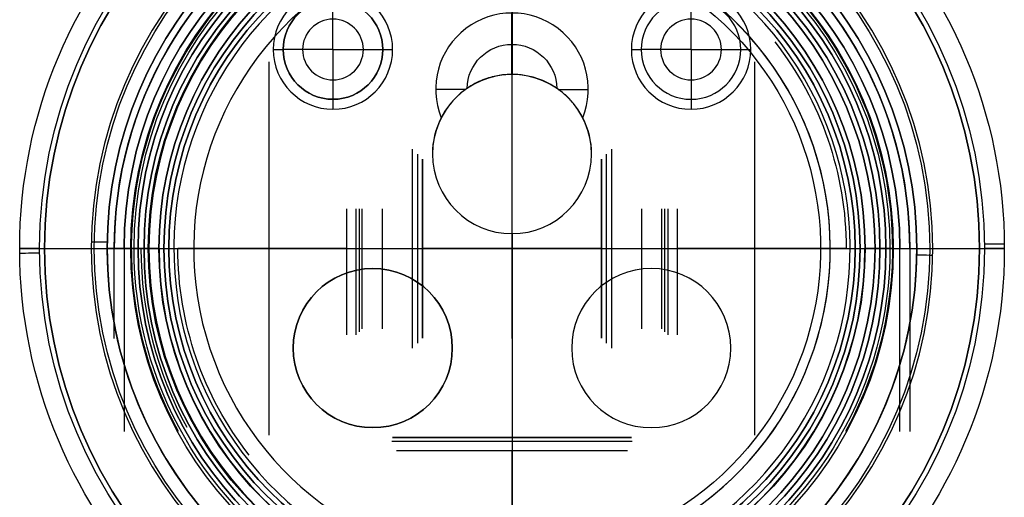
# Model space of a CAD drawing. Header units: centimetres. Extents: x -47.8 to 2.5, y -24.6 to 2.8.
# Tile 17 of 17: x -2.5 to 2.5, y -1.3 to 1.2. Entities that reach past the tile are written whole.
import ezdxf

# ---------------------------------------------------------------- set-up
doc = ezdxf.new("R2010")
doc.units = ezdxf.units.CM
doc.layers.add('Default', color=7, linetype='Continuous', true_color=0x000000)

# ---------------------------------------------------------------- blocks, each defined once
blk = doc.blocks.new('1885_JCZ_AF2')
at = {"layer": 'Default'}
for p, q in [((0, 54.3, 18.8), (0, 54.50000001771, 19.00000001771)), ((0, 54.3, -18.79999999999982), (0, 54.50000001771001, -19.00000001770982)), ((18.8, 54.3), (19.00000001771, 54.50000001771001)), ((0, 54.3, -18.8), (0, 52.87251213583, -18.8)), ((0, 54.3, 18.8), (0, 52.87251213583, 18.8)), ((0, 52.60857197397, 20.35), (0, 5.799999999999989, 20.35)), ((0, 52.60857197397, -20.35), (0, 5.799999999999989, -20.35)), ((0, 51.32748786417, -18.8), (0, 44.07251213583, -18.8)), ((0, 51.32748786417, 18.8), (0, 44.07251213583, 18.8)), ((0, 42.52748786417, -18.8), (0, 39.3, -18.8)), ((0, 42.52748786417, 18.8), (0, 39.3, 18.8)), ((0, 38.25, 17.75), (0, 39.3, 18.8)), ((0, 38.25, -17.75), (0, 39.3, -18.8)), ((0, 38.25, 17.75), (0, 6, 17.75)), ((0, 38.25, -17.75), (0, 6, -17.75)), ((17.75, 6), (-17.75, 6)), ((-9, 5.499999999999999, 7.5), (-9, 6, 7)), ((-9, 5.499999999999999, 12.5), (-9, 6, 13)), ((-7, 0, -9), (-7, 6, -9)), ((-7, 0, -1), (-7, 6, -1)), ((0, 6, 17.75), (0, 6, 8.749999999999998)), ((0, 6, 0.7499999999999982), (0, 6, -17.75)), ((0, 0, 0.75), (0, 5.999999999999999, 0.75)), ((0, 1.854041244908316, 8.75), (0, 5.999999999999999, 8.75)), ((7, 6, -9), (7, -1.332267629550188e-15, -9)), ((7, 6, -1), (7, -1.332267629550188e-15, -1)), ((9, 5.499999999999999, 7.5), (9, 6, 7)), ((9, 5.499999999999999, 12.5), (9, 6, 13)), ((-9, 2, 12.5), (-9, 5.5, 12.5)), ((-9, 2, 7.5), (-9, 5.5, 7.5)), ((9, 5.5, 12.5), (9, 2, 12.5)), ((9, 5.5, 7.5), (9, 2, 7.5)), ((-21.15, 5), (-23.75, 5)), ((0, 5, 23.75), (0, 5, 21.15)), ((0, 5, -21.15), (0, 5, -23.75)), ((23.75, 5), (21.15, 5)), ((0, 4, -24.75), (0, -8.770761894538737e-15, -24.75)), ((0, 4, 24.75), (0, -8.770761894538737e-15, 24.75)), ((-9, 0.4978484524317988, 10), (-9, 2.000000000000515, 7.500000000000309)), ((-9, 0.4978484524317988, 10), (-9, 2.000000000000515, 12.49999999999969)), ((9, 0.4978484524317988, 10), (9, 2.000000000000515, 7.500000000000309)), ((9, 0.4978484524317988, 10), (9, 2.000000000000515, 12.49999999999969)), ((-21, 1.8), (-23.5, 1.8)), ((1.4210854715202e-14, 1.85407687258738, 8.750018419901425), (1.4210854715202e-14, -3.176903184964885e-13, 11.83572051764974)), ((0, 1.8, 21), (0, -6.716849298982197e-15, 21)), ((0, 1.8, -21), (0, -6.716849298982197e-15, -21)), ((-1.77635683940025e-15, 1.8, 23.5), (-1.77635683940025e-15, 1.8, 21)), ((-1.77635683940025e-15, 1.8, -21), (-1.77635683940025e-15, 1.8, -23.5)), ((0, 1.8, 23.5), (0, -6.716849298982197e-15, 23.5)), ((0, 1.8, -23.5), (0, -6.716849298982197e-15, -23.5)), ((23.5, 1.8), (21, 1.8)), ((-2.329262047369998, 0.9051715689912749, 8), (-3.835720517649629, -2.564615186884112e-13, 8)), ((2.329259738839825, 0.9051729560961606, 8), (3.835720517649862, -3.795297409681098e-13, 8)), ((-23.49999999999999, 0), (-24.74999999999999, 0)), ((21, 0), (-21, 0)), ((0, 0, 24.75), (0, 0, 23.5)), ((0, 0, -23.49999999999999), (0, 0, -24.74999999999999)), ((0, 0, 21), (0, 0, 11.8357205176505)), ((0, 0, 0.75), (0, 0, -21)), ((24.75, 0), (23.5, 0))]:
    blk.add_line(p, q, dxfattribs=at)
at = {"layer": 'Default', "extrusion": (-8.090235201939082e-06, 5.603617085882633e-06, 0.9999999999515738)}
blk.add_arc((-18.34999999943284, 52.60857199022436, 0.0004594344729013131), 1.999999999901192, 108.9655755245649, 180.0000005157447, dxfattribs=at)
at = {"layer": 'Default', "extrusion": (0.000163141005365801, 0, 0.9999999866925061)}
blk.add_arc((-18.35, 52.60857199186), 2, 108.9655755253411, 180, dxfattribs=at)
at = {"layer": 'Default', "extrusion": (0, -1, 0)}
for centre, radius, start, end in [((-1.359665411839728e-15, 1.778497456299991e-13, -54.50000001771), 19.00000001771, 179.9999990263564, 1.111739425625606e-06), ((4.16691664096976e-16, -1.058791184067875e-22, -54.50000001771), 19.00000001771, 1.111739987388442e-06, 179.9999990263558), ((0, 0, -53.586256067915), 18.8, 180, 0), ((0, 0, -53.586256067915), 18.8, 0, 180), ((-1.776356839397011e-15, -1.227845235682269e-25, -52.60857197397), 20.35, 2.991005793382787e-10, 180.0000000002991), ((3.239482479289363e-27, -3.877409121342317e-26, -52.60857197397), 20.35, 180.0000000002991, 2.991075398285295e-10), ((-7.069900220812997e-13, 0, -52.1), 19.16500000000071, 180, 0), ((7.069900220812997e-13, 0, -52.1), 19.16500000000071, 7.016709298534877e-15, 180), ((0, 0, -51.32748786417), 18.8, 180, 0), ((-1.77635683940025e-15, 0, -51.32748786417), 18.8, 7.016709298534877e-15, 180), ((0, 0, -47.7), 18.8, 180, 0), ((0, 0, -47.7), 18.8, 0, 180), ((7.105427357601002e-13, 0, -43.3), 19.16500000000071, 7.016709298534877e-15, 180), ((-7.069900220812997e-13, 0, -43.3), 19.16500000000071, 180, 0), ((0, 0, -42.52748786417), 18.8, 180, 0), ((1.77635683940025e-15, 0, -42.52748786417), 18.8, 7.016709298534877e-15, 180), ((0, 0, -40.913743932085), 18.8, 180, 0), ((0, 0, -40.913743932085), 18.8, 0, 180), ((0, 0, -38.25), 17.75, 180, 0), ((0, 0, -29.204285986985), 20.35, 0, 180), ((0, 0, -29.204285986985), 20.35, 180, 0), ((0, 0, -22.125), 17.75, 0, 180), ((0, 0, -22.125), 17.75, 180, 0), ((0, 0, -5), 23.75, 180, 0), ((0, 0, -5), 23.75, 0, 180), ((0, 0, -5), 23.75, 180, 0), ((0, 0, -5), 23.75, 0, 180), ((0, 0, -4), 24.75, 180, 0), ((0, 0, -4), 24.75, 0, 180), ((9, 10, -3.75), 2.5, 0, 180), ((9, 10, -3.75), 2.5, 180, 0), ((7, -5, -2.999999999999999), 4, 180, 0), ((7, -5, -2.999999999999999), 4, 0, 180), ((0, 0, -1.999999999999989), 24.75, 180, 0), ((0, 0, -1.999999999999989), 24.75, 0, 180), ((0, 0, -1.8), 23.5, 7.016709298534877e-15, 180), ((0, 0, -1.8), 23.5, 180, 0), ((0, 0, -1.8), 21, 7.016709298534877e-15, 180), ((0, 0, -1.8), 21, 180, 0), ((0, 0, -0.8999999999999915), 23.5, 0, 180), ((0, 0, -0.8999999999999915), 23.5, 180, 0), ((0, 0, -0.8999999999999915), 21, 0, 180), ((0, 0, -0.8999999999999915), 21, 180, 0), ((1.4210854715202e-14, 8, -0.9461574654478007), 2.261050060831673, 1.212517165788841, 178.7883733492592), ((0, 0), 24.75, 180, 0), ((0, 0), 24.75, 7.016709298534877e-15, 180), ((0, 0), 21, 7.016709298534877e-15, 180), ((0, 0), 21, 180, 0)]:
    blk.add_arc(centre, radius, start, end, dxfattribs=at)
at = {"layer": 'Default', "extrusion": (-0.9999999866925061, 0, 0.000163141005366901)}
blk.add_arc((-52.60857199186, -18.35), 2, 198.9655755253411, 270, dxfattribs=at)
at = {"layer": 'Default', "extrusion": (0.9999999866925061, 0, -0.000163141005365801)}
blk.add_arc((52.60857199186, 18.35), 2, 18.96557552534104, 90, dxfattribs=at)
at = {"layer": 'Default', "extrusion": (-0.000163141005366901, 0, -0.9999999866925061)}
blk.add_arc((-18.35, 52.60857199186), 2, 108.9655755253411, 180, dxfattribs=at)
at = {"layer": 'Default', "extrusion": (7.57798364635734e-06, 5.603617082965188e-06, -0.9999999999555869)}
blk.add_arc((-18.34999999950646, 52.60857199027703, 0.0004490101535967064), 1.999999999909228, 108.9655755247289, 180.00000051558, dxfattribs=at)
at = {"layer": 'Default', "extrusion": (0, 1, 0)}
for centre, radius, start, end in [((0, 0, 54.3), 18.8, 7.016709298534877e-15, 180), ((0, 0, 54.3), 18.8, 180, 0), ((0, 0, 52.87251213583), 18.8, 180, 0), ((-1.77635683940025e-15, 0, 52.87251213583), 18.8, 7.016709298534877e-15, 180), ((0, 0, 44.07251213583), 18.8, 180, 0), ((-1.77635683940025e-15, 0, 44.07251213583), 18.8, 7.016709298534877e-15, 180), ((0, 0, 39.3), 18.8, 180, 0), ((0, 0, 39.3), 18.8, 0, 180), ((0, 0, 38.25), 17.75, 7.016709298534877e-15, 180), ((0, 0, 6), 17.75, 0, 180), ((0, 0, 6), 17.75, 180, 0), ((9, 10, 6), 3, 180, 0), ((9, 10, 6), 3, 0, 180), ((7, -5, 6), 4, 180, 0), ((7, -5, 6), 4, 0, 180), ((0, 4.75, 6), 4, 180, 0), ((0, 4.75, 6), 4, 0, 180), ((-7, -5, 6), 4, 180, 0), ((-7, -5, 6), 4, 1.272221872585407e-14, 180), ((-9, 10, 6), 3, 180, 0), ((-9, 10, 6), 3, 0, 180), ((-2.05218420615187e-54, 7.174648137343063e-43, 5.8), 20.35, 180, 0), ((1.154353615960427e-54, -7.174648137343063e-43, 5.8), 20.35, 7.016709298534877e-15, 180), ((9, 10, 5.5), 2.5, 180, 0), ((9, 10, 5.5), 2.5, 0, 180), ((-9, 10, 5.5), 2.5, 180, 0), ((-9, 10, 5.5), 2.5, 0, 180), ((-3.707785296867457e-53, 0, 5), 21.15, 180, 0), ((4.936400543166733e-53, 0, 5), 21.15, 7.016709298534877e-15, 180), ((9, 10, 3.75), 2.5, 0, 180), ((9, 10, 3.75), 2.5, 180, 0), ((7, -5, 2.999999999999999), 4, 180, 0), ((7, -5, 2.999999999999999), 4, 0, 180), ((0, 4.75, 3), 4, 180, 0), ((0, 4.75, 3), 4, 0, 180), ((9, 10, 2), 2.5, 0, 180), ((9, 10, 2), 2.5, 180, 0), ((-9, 10, 2), 2.5, 0, 180), ((-9, 10, 2), 2.5, 180, 0), ((9, 10, 1.415004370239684), 1.52640377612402, 180, 0), ((9, 10, 1.415004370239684), 1.52640377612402, 0, 180), ((-9, 10, 1.415004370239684), 1.52640377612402, 180, 0), ((-9, 10, 1.415004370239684), 1.52640377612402, 0, 180), ((7, -5), 4, 180, 0), ((7, -5), 4, 0, 180), ((-2.001427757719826e-13, 8.000000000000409), 3.83572051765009, 338.1597969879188, 201.8402030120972), ((0, 4.75), 4, 180, 0), ((-6.03161964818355e-12, 4.74999999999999), 4.000000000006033, 1.399444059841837e-13, 27.11381519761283), ((-7, -5), 4, 180, 0), ((-7, -5), 4, 1.272221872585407e-14, 180), ((1.84430248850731e-12, 4.750000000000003), 4.000000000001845, 152.8861848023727, 180), ((0, 0), 23.5, 0, 180), ((0, 0), 23.5, 180, 0)]:
    blk.add_arc(centre, radius, start, end, dxfattribs=at)
at = {"layer": 'Default'}
for centre, radius, start, end in [((-18.16499999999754, 52.1), 1.000000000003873, 129.4199844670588, 180), ((-18.16499999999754, 52.1), 1.000000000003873, 180, 230.5800155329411), ((-18.16499999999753, 43.3), 1.000000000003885, 129.419984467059, 180), ((18.16499999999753, 43.3), 1.00000000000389, 359.9999999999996, 50.58001553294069), ((-18.16499999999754, 43.29999999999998), 1.000000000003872, 179.9999999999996, 230.5800155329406), ((18.16499999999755, 43.3), 1.000000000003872, 309.4199844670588, 0)]:
    blk.add_arc(centre, radius, start, end, dxfattribs=at)
at = {"layer": 'Default', "extrusion": (-1, 0, 0)}
for centre, start, end in [((-52.1, -18.165), 219.4199844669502, 270), ((-52.1, -18.165), 270, 320.5800155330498), ((-43.3, -18.165), 219.4199844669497, 270), ((-43.3, -18.165), 270, 320.5800155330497)]:
    blk.add_arc(centre, 1, start, end, dxfattribs=at)
at = {"layer": 'Default', "extrusion": (1, 0, 0)}
for centre, start, end in [((52.1, 18.165), 39.41998446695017, 90), ((52.1, 18.165), 90, 140.5800155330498), ((43.3, 18.165), 39.41998446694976, 90), ((43.3, 18.165), 90, 140.5800155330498)]:
    blk.add_arc(centre, 1, start, end, dxfattribs=at)
at = {"layer": 'Default', "extrusion": (0, 0, -1)}
for centre, radius, start, end in [((-18.16499999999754, 52.1), 1.000000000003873, 129.4199844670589, 180), ((-18.16499999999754, 52.1), 1.000000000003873, 180, 230.5800155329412), ((21.15, 5.799999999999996), 0.7999999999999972, 179.9999999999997, 270), ((-21.15, 5.799999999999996), 0.7999999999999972, 270, 2.544443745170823e-13), ((23.75, 4), 1, 0, 90), ((-23.75, 4), 1, 90, 180)]:
    blk.add_arc(centre, radius, start, end, dxfattribs=at)
at = {"layer": 'Default', "extrusion": (-0.01627420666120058, 0, 0.9998675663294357)}
blk.add_arc((-5.8, -21.15), 0.8, 0, 90, dxfattribs=at)
at = {"layer": 'Default', "extrusion": (0.9998675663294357, 0, 0.01627420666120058)}
blk.add_arc((5.8, 21.15), 0.8, 180, 270, dxfattribs=at)
at = {"layer": 'Default', "extrusion": (-0.9998675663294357, 0, -0.01627420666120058)}
blk.add_arc((-5.8, -21.15), 0.8, 0, 90, dxfattribs=at)
at = {"layer": 'Default', "extrusion": (0.01627420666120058, 0, -0.9998675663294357)}
blk.add_arc((5.8, 21.15), 0.8, 180, 270, dxfattribs=at)
at = {"layer": 'Default', "extrusion": (0.009874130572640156, 0, 0.9999512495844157)}
blk.add_arc((-23.75, 4), 1, 89.9999999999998, 180, dxfattribs=at)
at = {"layer": 'Default', "extrusion": (-0.9999512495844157, 0, 0.009874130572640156)}
blk.add_arc((-4, -23.75), 1, 179.9999999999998, 270, dxfattribs=at)
at = {"layer": 'Default', "extrusion": (0.9999512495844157, 0, -0.009874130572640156)}
blk.add_arc((4, 23.75), 1, 359.9999999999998, 90, dxfattribs=at)
at = {"layer": 'Default', "extrusion": (-0.009874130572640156, 0, -0.9999512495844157)}
blk.add_arc((-23.75, 4), 1, 89.9999999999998, 180, dxfattribs=at)
at = {"layer": 'Default'}
for points, degree in [([(-19.00000001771, 54.50000001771, 3.228726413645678e-07), (-18.900000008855, 54.400000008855, 1.614363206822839e-07), (-18.8, 54.3)], 2), ([(18.8, 54.3), (18.900000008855, 54.400000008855, 1.843334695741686e-07), (19.00000001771, 54.50000001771, 3.686669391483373e-07)], 2), ([(-18.8, 52.87251213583), (-18.8, 53.586256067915), (-18.8, 54.3)], 2), ([(18.8, 54.3), (18.8, 53.586256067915), (18.8, 52.87251213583)], 2), ([(-20.35, 52.60857197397), (-20.35, 29.204285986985), (-20.35, 5.8)], 2), ([(20.35, 5.8), (20.35, 29.204285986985), (20.35, 52.60857197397)], 2), ([(-18.8, 44.07251213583), (-18.8, 47.7), (-18.8, 51.32748786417)], 2), ([(18.8, 51.32748786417), (18.8, 47.7), (18.8, 44.07251213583)], 2), ([(-18.8, 39.3), (-18.8, 40.913743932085), (-18.8, 42.52748786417)], 2), ([(18.8, 42.52748786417), (18.8, 40.913743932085), (18.8, 39.3)], 2), ([(-18.8, 39.3), (-18.275, 38.775), (-17.75, 38.25)], 2), ([(17.75, 38.25), (18.275, 38.775), (18.8, 39.3)], 2), ([(-17.75, 38.25), (-17.75, 22.125), (-17.75, 6)], 2), ([(17.75, 6), (17.75, 22.125), (17.75, 38.25)], 2), ([(-11.5, 5.5, 10), (-11.75, 5.75, 10), (-12, 6, 10)], 2), ([(-11, 0, -5), (-11, 3, -5), (-11, 6, -5)], 2), ([(-6, 6, 10), (-6.25, 5.75, 10), (-6.5, 5.5, 10)], 2), ([(-4, 0, 4.75), (-4, 3, 4.75), (-4, 6, 4.75)], 2), ([(-3, 6, -5), (-3, 3, -5), (-3, 0, -5)], 2), ([(3, 0, -5), (3, 3, -5), (3, 6, -5)], 2), ([(4, 6, 4.75), (4, 3, 4.75), (4, 0, 4.75)], 2), ([(6.5, 5.5, 10), (6.25, 5.75, 10), (6, 6, 10)], 2), ([(11, 6, -5), (11, 3, -5), (11, 0, -5)], 2), ([(12, 6, 10), (11.75, 5.75, 10), (11.5, 5.5, 10)], 2), ([(-11.5, 5.5, 10), (-11.5, 3.75, 10), (-11.5, 2, 10)], 2), ([(-6.5, 2, 10), (-6.5, 3.75, 10), (-6.5, 5.5, 10)], 2), ([(6.5, 5.5, 10), (6.5, 3.75, 10), (6.5, 2, 10)], 2), ([(11.5, 2, 10), (11.5, 3.75, 10), (11.5, 5.5, 10)], 2), ([(-24.75, 0), (-24.75, 2), (-24.75, 4)], 2), ([(24.75, 4), (24.75, 1.999999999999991), (24.75, -1.875735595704e-14)], 2), ([(-9, 0.4978484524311, 10), (-10.25, 1.24892422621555, 10), (-11.5, 2, 10)], 2), ([(-9, 0.4978484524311, 10), (-7.75, 1.24892422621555, 10), (-6.5, 2, 10)], 2), ([(9, 0.4978484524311, 10), (7.75, 1.24892422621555, 10), (6.5, 2, 10)], 2), ([(9, 0.4978484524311, 10), (10.25, 1.24892422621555, 10), (11.5, 2, 10)], 2), ([(-23.5, 1.8), (-23.5, 0.9), (-23.5, 0)], 2), ([(-21, 1.8), (-21, 0.9), (-21, 0)], 2), ([(-3.560411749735, 0, 6.573038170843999), (-3.449074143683, 0.1107022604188, 6.790481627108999), (-3.198704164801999, 0.3256705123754, 7.181046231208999), (-2.788093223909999, 0.6195490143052, 7.637547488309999), (-2.365592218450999, 0.8872088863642, 7.989477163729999), (-1.947680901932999, 1.128433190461, 8.254291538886), (-1.543249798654, 1.343482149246, 8.448550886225), (-1.157330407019, 1.53092632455, 8.585608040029), (-0.7913092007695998, 1.686882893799, 8.676480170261), (-0.4511848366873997, 1.799846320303, 8.728915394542), (-0.1402145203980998, 1.857592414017, 8.751366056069), (0.1617297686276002, 1.855359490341, 8.750552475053), (0.4722349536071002, 1.793982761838, 8.72645067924), (0.8109573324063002, 1.679152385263, 8.672431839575), (1.175280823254, 1.522602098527, 8.580092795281), (1.558975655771, 1.335411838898, 8.441890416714), (1.961304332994, 1.120840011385, 8.246608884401), (2.37648329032, 0.8805851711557, 7.981376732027), (2.795685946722, 0.6143653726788, 7.629931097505), (3.201913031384, 0.3230155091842, 7.176331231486), (3.449991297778, 0.1097903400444, 6.788690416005), (3.560411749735, 0, 6.573038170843)], 3), ([(21, -1.310063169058e-14), (21, 0.8999999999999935), (21, 1.8)], 2), ([(23.5, -1.328133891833e-14), (23.5, 0.8999999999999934), (23.5, 1.8)], 2)]:
    blk.add_open_spline(points, degree=degree, dxfattribs=at)
blk = doc.blocks.new('1891CRO123')
at = {"layer": 'Default'}
blk.add_line((-9.5, 13.21723175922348, -5.240782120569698), (-9.5, 13.21723175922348, 5.240782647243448), dxfattribs=at)
at = {"layer": 'Default', "extrusion": (-1, 0, 0)}
for centre, radius, start, end in [((16.6103427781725, -2.373528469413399e-11, 9.7), 30.48448447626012, 168.5728835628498, 191.4271164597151), ((16.61034408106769, 2.633368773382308e-07, 9.5), 30.28448580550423, 168.5728845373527, 191.4271164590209), ((16.61034277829, 0, 9.5), 29.37745187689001, 168.2151402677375, 191.7849112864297), ((16.61034277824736, -8.809821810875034e-13, 10.16343468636), 28.43579175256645, 168.2150881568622, 191.784911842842)]:
    blk.add_arc(centre, radius, start, end, dxfattribs=at)
at = {"layer": 'Default', "extrusion": (1, 0, 0)}
blk.add_arc((-16.61037471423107, -6.663018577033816e-06, -9.500000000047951), 29.37748450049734, 348.2151141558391, 11.78491184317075, dxfattribs=at)
at = {"layer": 'Default', "extrusion": (0, 0, -1)}
blk.add_arc((0, -16.61034277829), 30.19751077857, 59.08656606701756, 70.3322479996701, dxfattribs=at)
at = {"layer": 'Default', "extrusion": (0, -1, 0)}
for centre, radius, start, end in [((-1.427410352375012e-55, 0, -9.650515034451), 18.28571428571, 180, 0), ((0, 0, -9.240189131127), 18.5, 180, 0), ((-5.86608539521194e-11, -4.544187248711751e-11, -9.297444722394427), 15.51374242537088, 34.16204702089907, 180.300372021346), ((-2.133727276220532e-55, 0, -7.790189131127), 17.25, 180, 0), ((0, 0, -7.140189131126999), 17.25, 0, 180), ((0, 0, -7.140189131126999), 17.25, 180, 0), ((0, 0, -5.990189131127), 18.5, 180, 0), ((0, 0, -6.240189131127), 18.25, 180, 0), ((0, 0, -6.240189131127), 18.25, 0, 180), ((0, 0, -6.240189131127), 17.5, 0, 180), ((0, 0, -6.240189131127), 17.5, 180, 0), ((-5.910601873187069e-58, -1.121038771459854e-44, 1.009810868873), 17.25, 180, 3.723524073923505e-44), ((0, 0, 1.009810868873), 17.25, 0, 180), ((0, 0, 1.659810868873), 17.25, 0, 180), ((0, 0, 1.659810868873), 17.25, 180, 0), ((0, 0, 2.809810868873), 18.5, 180, 0), ((0, 0, 2.809810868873), 18.5, 0, 180), ((0, 0, 2.559810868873), 18.25, 0, 180), ((0, 0, 2.559810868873), 18.25, 180, 0), ((0, 0, 2.559810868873), 17.5, 180, 0), ((0, 0, 2.559810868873), 17.5, 0, 180), ((0, 0, 5), 17.5, 0, 180), ((0, 0, 5), 17.5, 180, 0)]:
    blk.add_arc(centre, radius, start, end, dxfattribs=at)
at = {"layer": 'Default', "extrusion": (0, 1, 0)}
for centre, radius, start, end in [((0, 0, 8.765189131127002), 18.5, 180, 0), ((0, 0, 8.765189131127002), 18.5, 0, 180), ((-1.158717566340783e-11, -8.881784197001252e-16, 8.439500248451), 15.99999999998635, 359.6996279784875, 148.034281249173), ((0, 0, 8.290189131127), 18.5, 180, 0), ((0, 0, 8.290189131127), 18.5, 0, 180), ((0, 0, 8.040189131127), 18.25, 0, 180), ((0, 0, 8.040189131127), 18.25, 180, 0), ((-7.550709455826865e-55, -7.174648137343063e-43, 8.040189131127), 17.5, 180, 2.349011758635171e-42), ((7.550709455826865e-55, 7.174648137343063e-43, 8.040189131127), 17.5, 7.016709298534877e-15, 180), ((0, 0, 6.490189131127), 17.25, 7.016709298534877e-15, 180), ((0, 0, 6.490189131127), 17.25, 180, 0), ((0, 0, 5.990189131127), 18.5, 7.016709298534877e-15, 180), ((0, 0, 2.740189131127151), 18.5, 180, 0), ((0, 0, 2.740189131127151), 18.5, 0, 180), ((0, 0, 2.2197501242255), 16, 211.965718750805, 148.034281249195), ((0, 0, -0.5098108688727), 18.5, 180, 0), ((0, 0, -0.5098108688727), 18.5, 0, 180), ((0, 0, -0.7598108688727), 18.25, 0, 180), ((0, 0, -0.7598108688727), 18.25, 180, 0), ((-1.197341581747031e-54, 0, -0.7598108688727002), 17.5, 180, 0), ((1.268809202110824e-54, 0, -0.7598108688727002), 17.5, 7.016709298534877e-15, 180), ((0, 0, -2.309810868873), 17.25, 7.016709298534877e-15, 180), ((0, 0, -2.309810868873), 17.25, 180, 0), ((0, 0, -3.4049054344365), 18.5, 180, 0), ((0, 0, -3.4049054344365), 18.5, 0, 180), ((0, 0, -4), 18.5, 7.016709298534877e-15, 180), ((0, 0, -4), 18.5, 180, 0), ((-1.158717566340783e-11, -8.881784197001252e-16, -4), 15.99999999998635, 211.965718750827, 148.034281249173), ((1.037214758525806e-11, 8.881784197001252e-16, -5), 17.00000000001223, 211.9657187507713, 148.0342812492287), ((0, 0, -5), 17, 211.9657187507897, 148.0342812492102)]:
    blk.add_arc(centre, radius, start, end, dxfattribs=at)
blk = doc.blocks.new('1887CRO_TL4')
at = {"layer": 'Default'}
for p, q in [((0, 15, 4.52803662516), (0, 15, -19.5)), ((-8.327495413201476, 13), (-16.79979246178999, 13)), ((-12.2083922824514, 13, 9.379965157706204), (-12.2083922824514, 13, -9.3799651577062)), ((4.5, 13), (-4.5, 13)), ((0, 13, 4.5), (0, 13, -4.5)), ((16.79979246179, 13), (8.327495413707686, 13)), ((12.2083922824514, 13, 9.379965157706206), (12.2083922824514, 13, -9.379965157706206)), ((-7.676583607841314, 6.74345592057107, -1.999999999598), (-7.676583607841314, 6.74345592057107, 4.177611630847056)), ((-4.5, 6.75, 4.5), (-4.5, 6.75, -4.5)), ((4.5, 6.75, -4.5), (4.5, 6.75, 4.5)), ((7.676583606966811, 6.74345588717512, 4.177611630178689), (7.676583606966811, 6.74345588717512, -1.999999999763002)), ((-4.75, 0.25, -4.75), (-4.75, 0.25, 4.75)), ((4.75, 0.25, 4.75), (4.75, 0.25, -4.75))]:
    blk.add_line(p, q, dxfattribs=at)
at = {"layer": 'Default', "extrusion": (0, -1, 0)}
for centre, radius, start, end in [((0, 0, -15), 19.5, 180, 0), ((6.990924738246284e-25, -6.462348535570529e-27, -14.5), 20, 180, 2.142421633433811e-11), ((1.078337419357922e-11, -2.331468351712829e-14, -13), 16.79979246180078, 141.8372260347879, 180.0000000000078), ((0, -1.24344978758e-14, -13), 16.79979246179, 179.9410613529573, 180.0000000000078), ((-1.069633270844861e-11, -6.661338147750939e-15, -13), 16.7997924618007, 321.8372260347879, 7.845181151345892e-12), ((4.440892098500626e-14, 1.56274992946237e-12, -9.5), 19.12399958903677, 151.2388205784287, 180.6586695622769), ((1.402357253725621e-16, 1.579181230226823e-12, -9.5), 19.12399958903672, 180.6586695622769, 28.76117942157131)]:
    blk.add_arc(centre, radius, start, end, dxfattribs=at)
at = {"layer": 'Default', "extrusion": (0, 1, 0)}
for centre, radius, start, end in [((0, 0, 12.25), 20, 180, 0), ((4.781781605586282e-32, -1.243449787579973e-14, 12.34202014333), 17.73948508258, 359.9999999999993, 179.9999999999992), ((2.54459009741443e-24, -2.98883619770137e-26, 10), 20, 180, 4.087394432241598e-11), ((0, 0, 9.5), 19.5, 180, 0), ((-5.659472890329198e-11, -2.220446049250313e-15, 9.828989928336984), 18.6541532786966, 359.9999999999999, 28.76117942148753)]:
    blk.add_arc(centre, radius, start, end, dxfattribs=at)
at = {"layer": 'Default'}
blk.add_arc((19.5, 10), 0.5, 270, 0, dxfattribs=at)
for points in [[(-19.5, 15), (-19.5, 15, 2.26401831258), (-19.5, 15, 4.52803662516)], [(19.5, 15.00000000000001, 4.528036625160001), (19.5, 15, 2.264018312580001), (19.5, 15)], [(-20, 10), (-20, 12.25), (-20, 14.5)], [(-20, 14.5, 4.52803662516), (-20, 14.5, 2.26401831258), (-20, 14.5)], [(20, 14.5), (20, 12.25), (20, 10)], [(-8.327495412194, 13, -2), (-8.327495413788, 12.99999788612, 1.164347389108), (-8.327495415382, 12.99999577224, 4.328694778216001)], [(-4.5, 13, 4.5), (-4.5, 13), (-4.5, 13, -4.5)], [(4.5, 13, -4.5), (4.5, 13), (4.5, 13, 4.5)], [(8.327495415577, 12.99999682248, 4.328694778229), (8.3274954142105, 12.99999841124, 1.1643473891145), (8.327495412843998, 13, -2)], [(-7.827654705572, 12.51308878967, 4.328694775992), (-7.827660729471, 12.513088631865, 1.164347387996), (-7.82766675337, 12.51308847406, -2)], [(7.82766675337, 12.51308847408, -2), (7.827662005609, 12.513088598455, 1.164347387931), (7.827657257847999, 12.51308872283, 4.328694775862)], [(17.73948508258, 12.34202014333), (18.19681918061, 11.0855050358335), (18.65415327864, 9.828989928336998)], [(20, 10), (20, 10, 4.600850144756), (20, 10, 9.201700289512)], [(-19.5, 9.5), (-19.5, 9.499999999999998, 4.600850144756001), (-19.5, 9.499999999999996, 9.201700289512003)], [(19.5, 9.5, 9.201700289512), (19.5, 9.5, 4.600850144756), (19.5, 9.5)], [(-7.525500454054, 0.973823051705, 4.026528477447), (-7.525500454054, 0.9738230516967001, 1.0132642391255), (-7.525500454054, 0.9738230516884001, -1.999999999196)], [(-4.5, 0.5, -4.5), (-4.5, 0.5), (-4.5, 0.5, 4.5)], [(4.5, 0.5, 4.5), (4.5, 0.5), (4.5, 0.5, -4.5)], [(7.525500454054, 0.9738230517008, 4.026528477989), (7.525500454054, 0.97382305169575, 1.0132642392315), (7.525500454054, 0.9738230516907, -1.999999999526)], [(-6.525843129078, 0, -2), (-6.525843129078, 0, 1.0132642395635), (-6.525843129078, 0, 4.026528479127)], [(-5, 0, 5), (-5, 0), (-5, 0, -5)], [(5, 0, -5), (5, 0), (5, 0, 5)], [(6.525843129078, 0, 4.026528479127), (6.525843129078, 0, 1.0132642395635), (6.525843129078, 0, -2)]]:
    blk.add_open_spline(points, degree=2, dxfattribs=at)
blk = doc.blocks.new('A3814B_JCZ_AF1_ASM')
at = {"layer": 'Default', "extrusion": (0, 0, -1)}
blk.add_blockref('1887CRO_TL4', (0, 49.6), dxfattribs=at)
at = {"layer": 'Default', "extrusion": (-1, 0, 0), "rotation": 90}
blk.add_blockref('1891CRO123', (-45, 0), dxfattribs=at)
at = {"layer": 'Default'}
blk.add_blockref('1885_JCZ_AF2', (0, 0), dxfattribs=at)
blk = doc.blocks.new('F3814N_ASM')
at = {"layer": 'Default', "extrusion": (0, 0, -1)}
blk.add_blockref('A3814B_JCZ_AF1_ASM', (0, 0), dxfattribs=at)

msp = doc.modelspace()

# ---------------------------------------------------------------- block references
at = {"layer": 'Default', "extrusion": (0, -1, 0), "xscale": 0.1, "yscale": 0.1, "zscale": 0.1}
msp.add_blockref('F3814N_ASM', (0, 0), dxfattribs=at)

doc.saveas('drawing.dxf')
